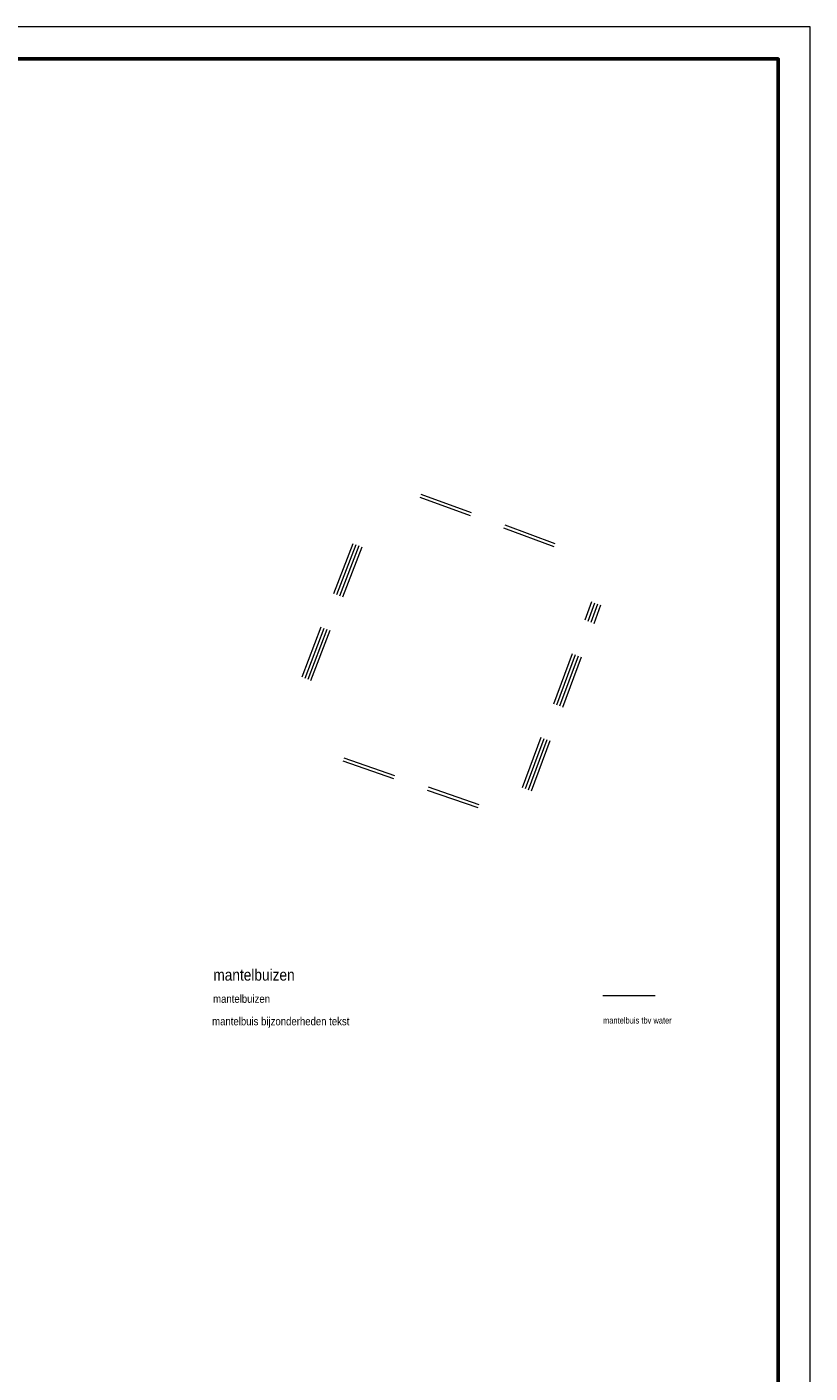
# Model space of a CAD drawing. Header units: metres. Extents: x 170701 to 171309, y 446948 to 447368.
# Tile 17 of 17: x 171173 to 171295, y 447157 to 447368. Entities that reach past the tile are written whole.
import ezdxf
from ezdxf.enums import TextEntityAlignment as Align

# ---------------------------------------------------------------- set-up
doc = ezdxf.new("R2010")
doc.units = ezdxf.units.M
doc.header["$MEASUREMENT"] = 0
doc.linetypes.add('DGN Style 2', pattern=[13.985717, 8.39143, -5.594287])
for name, color, linetype, lineweight in [('Kaders', 7, 'Continuous', 0), ('Mantelbuizen bijzonderheden tekst (revisie)', 103, 'Continuous', 0), ('Mantelbuizen buis (revisie)', 103, 'DGN Style 2', 0)]:
    doc.layers.add(name, color=color, linetype=linetype, lineweight=lineweight)
doc.styles.add('Style-arial', font='arial.shx')
doc.styles.add('Style-WORKING', font='WORKING.shx')

# ---------------------------------------------------------------- blocks, each defined once
blk = doc.blocks.new('A0H')
at = {"layer": 'Kaders', "color": 7, "linetype": 'Continuous', "lineweight": 13, "flags": 128}
blk.add_lwpolyline([(-594.5, 0), (0, 0), (0, 420.5), (-594.5, 420.5), (-594.5, 0)], close=True, dxfattribs=at)
at = {"layer": 'Kaders', "color": 7, "linetype": 'Continuous', "lineweight": 53, "flags": 128}
blk.add_lwpolyline([(-589.5, 5), (-5, 5), (-5, 415.5), (-589.5, 415.5), (-589.5, 5)], close=True, dxfattribs=at)
at = {"layer": 'Kaders', "color": 7, "linetype": 'Continuous', "lineweight": 0, "style": 'Style-arial'}
for tag, p, height in [('A0H_126746', (-97.54, 46.28), 1.2), ('A0H_126747', (-86.07, 46.27), 1.2), ('A0H_126748', (-57.27, 46.51), 1.2), ('A0H_126754', (-34.58, 21.61), 0.8), ('A0H_126755', (-34.58, 19.61), 0.8), ('A0H_126756', (-34.58, 17.61), 0.8)]:
    blk.add_attdef(tag, p, '', height=height, dxfattribs=at)
at = {"layer": 'Kaders', "color": 7, "linetype": 'Continuous', "lineweight": 30, "style": 'Style-arial', "width": 1.090911}
for tag, p in [('A0H_126749', (-7.5, 39.5)), ('A0H_126751', (-7.5, 36.78)), ('A0H_126752', (-7.5, 33.91))]:
    blk.add_attdef(tag, text='', height=1.1, dxfattribs=at).set_placement(p, align=Align.RIGHT)
at = {"layer": 'Kaders', "color": 7, "linetype": 'Continuous', "lineweight": 30, "style": 'Style-arial'}
for tag, p, height, width in [('A0H_126757', (-97.5, 36.5), 1.8, 0.88889), ('A0H_126750', (-18.22, 36.78), 1.1, 1.090911), ('A0H_126758', (-97.5, 31.36), 1.8, 0.88889), ('A0H_126759', (-97.5, 28.31), 1.8, 0.88889), ('A0H_126760', (-97.5, 23.2), 1.8, 0.88889), ('A0H_126761', (-97.5, 20.15), 1.8, 0.88889)]:
    blk.add_attdef(tag, p, '', height=height, dxfattribs=dict(at, width=width))
at = {"layer": 'Kaders', "color": 7, "linetype": 'Continuous', "lineweight": 53, "style": 'Style-arial'}
blk.add_attdef('A0H_126753', text='', height=1.5, dxfattribs=at).set_placement((-7.38, 26.34), align=Align.RIGHT)

msp = doc.modelspace()

# ---------------------------------------------------------------- linework, layer by layer
at = {"layer": 'Mantelbuizen buis (revisie)'}
for p, q in [((171234.38, 447294.47), (171257.97, 447285.76)), ((171234.55, 447294.94), (171258.15, 447286.23)), ((171215.95, 447266.32), (171224.26, 447288.04)), ((171216.42, 447266.14), (171224.73, 447287.86)), ((171216.89, 447265.96), (171225.2, 447287.68)), ((171217.35, 447265.79), (171225.67, 447287.5)), ((171250.47, 447249.03), (171261.32, 447278.12)), ((171250.93, 447248.85), (171261.79, 447277.94)), ((171251.4, 447248.68), (171262.26, 447277.77)), ((171251.87, 447248.5), (171262.73, 447277.59)), ((171222.31, 447253.18), (171243.76, 447245.81)), ((171222.48, 447253.66), (171243.93, 447246.28)), ((171263.04, 447216.51), (171271.23, 447216.51))]:
    msp.add_line(p, q, dxfattribs=at)

# ---------------------------------------------------------------- block references
at = {"layer": 'Kaders', "color": 7, "linetype": 'Continuous', "lineweight": 13}
msp.add_blockref('A0H', (171295.48, 446947.5), dxfattribs=at)

# ---------------------------------------------------------------- texts
at = {"layer": 'Mantelbuizen bijzonderheden tekst (revisie)', "linetype": 'Continuous', "lineweight": 13, "style": 'Style-WORKING', "width": 0.88889}
msp.add_text('mantelbuizen', height=1.8, dxfattribs=at).set_placement((171202.07, 447218.82))
at = {"layer": 'Mantelbuizen bijzonderheden tekst (revisie)', "linetype": 'Continuous', "style": 'Style-WORKING', "width": 0.88889}
for s, p in [('mantelbuizen', (171202.03, 447215.35)), ('mantelbuis bijzonderheden tekst', (171201.88, 447211.83))]:
    msp.add_text(s, height=1.26, dxfattribs=at).set_placement(p)
at = {"layer": 'Mantelbuizen bijzonderheden tekst (revisie)', "linetype": 'Continuous', "style": 'Style-WORKING', "width": 0.858588}
msp.add_text('mantelbuis tbv water', height=0.99, dxfattribs=at).set_placement((171263.06, 447213.1), align=Align.TOP_LEFT)

doc.saveas('drawing.dxf')
